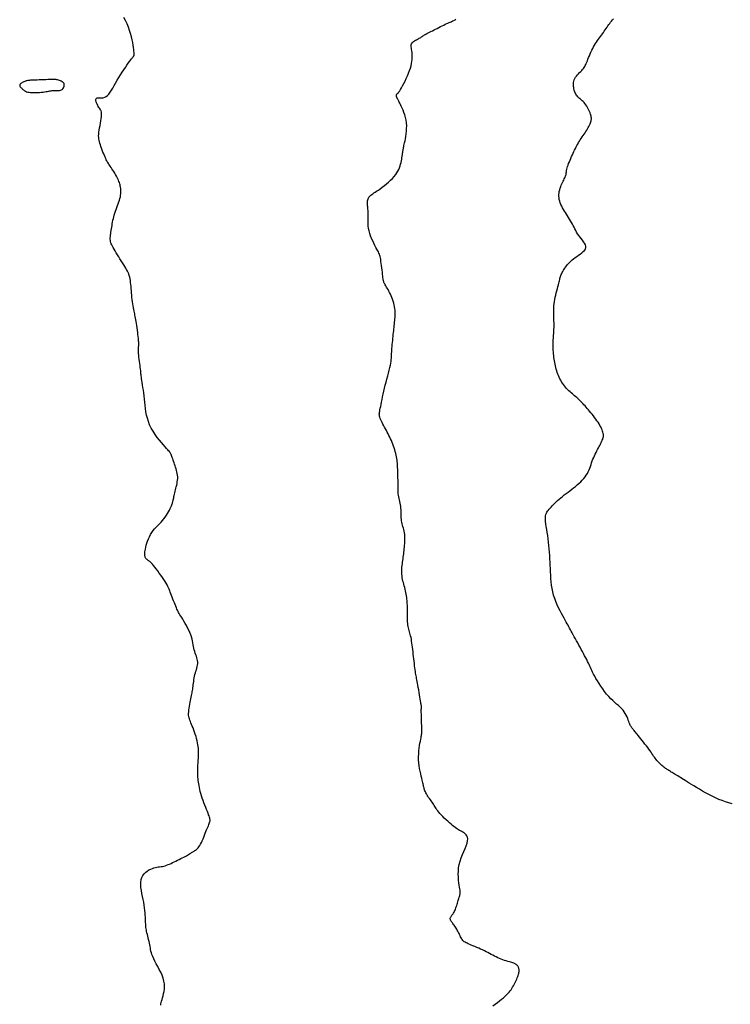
# Model space of a CAD drawing. Header units: millimetres. Extents: x 32690613 to 32693367, y 5343692 to 5344708.
# Tile 37 of 256: x 32692338 to 32692365, y 5343731 to 5343768. Entities that reach past the tile are written whole.
import ezdxf

# ---------------------------------------------------------------- set-up
doc = ezdxf.new("R2010")
doc.units = ezdxf.units.MM
doc.header["$LTSCALE"] = 20
for name, color, linetype in [('02-DGM_HL_494.00', 122, 'Continuous'), ('02-DGM_HL_494.50', 132, 'Continuous'), ('02-DGM_HL_495.00', 142, 'Continuous')]:
    doc.layers.add(name, color=color, linetype=linetype)

msp = doc.modelspace()

# ---------------------------------------------------------------- linework, layer by layer
at = {"layer": '02-DGM_HL_494.00', "elevation": 494, "flags": 128}
msp.add_lwpolyline([(32692364.738, 5343738.273), (32692364.618, 5343738.307), (32692364.494, 5343738.346), (32692364.368, 5343738.39), (32692364.242, 5343738.439), (32692364.114, 5343738.494), (32692363.988, 5343738.555), (32692363.864, 5343738.619), (32692363.742, 5343738.685), (32692363.624, 5343738.753), (32692363.511, 5343738.819), (32692363.404, 5343738.884), (32692363.304, 5343738.945), (32692363.212, 5343739.001), (32692363.127, 5343739.053), (32692363.049, 5343739.101), (32692362.978, 5343739.144), (32692362.911, 5343739.185), (32692362.85, 5343739.222), (32692362.794, 5343739.257), (32692362.741, 5343739.289), (32692362.691, 5343739.32), (32692362.644, 5343739.348), (32692362.6, 5343739.375), (32692362.559, 5343739.401), (32692362.52, 5343739.424), (32692362.483, 5343739.447), (32692362.449, 5343739.468), (32692362.416, 5343739.488), (32692362.385, 5343739.507), (32692362.354, 5343739.526), (32692362.325, 5343739.545), (32692362.295, 5343739.564), (32692362.266, 5343739.584), (32692362.235, 5343739.606), (32692362.204, 5343739.63), (32692362.17, 5343739.656), (32692362.135, 5343739.686), (32692362.098, 5343739.718), (32692362.06, 5343739.752), (32692362.021, 5343739.788), (32692361.983, 5343739.826), (32692361.946, 5343739.865), (32692361.909, 5343739.905), (32692361.875, 5343739.945), (32692361.844, 5343739.986), (32692361.814, 5343740.027), (32692361.784, 5343740.07), (32692361.754, 5343740.114), (32692361.723, 5343740.161), (32692361.689, 5343740.211), (32692361.652, 5343740.265), (32692361.61, 5343740.324), (32692361.564, 5343740.387), (32692361.513, 5343740.454), (32692361.46, 5343740.522), (32692361.406, 5343740.591), (32692361.352, 5343740.659), (32692361.299, 5343740.724), (32692361.25, 5343740.785), (32692361.205, 5343740.84), (32692361.166, 5343740.889), (32692361.131, 5343740.931), (32692361.102, 5343740.967), (32692361.076, 5343740.999), (32692361.053, 5343741.027), (32692361.033, 5343741.051), (32692361.015, 5343741.074), (32692360.999, 5343741.094), (32692360.982, 5343741.114), (32692360.967, 5343741.135), (32692360.951, 5343741.156), (32692360.935, 5343741.18), (32692360.92, 5343741.207), (32692360.904, 5343741.238), (32692360.887, 5343741.274), (32692360.87, 5343741.316), (32692360.851, 5343741.365), (32692360.831, 5343741.42), (32692360.808, 5343741.48), (32692360.783, 5343741.542), (32692360.753, 5343741.607), (32692360.718, 5343741.672), (32692360.679, 5343741.736), (32692360.633, 5343741.798), (32692360.58, 5343741.857), (32692360.521, 5343741.915), (32692360.458, 5343741.972), (32692360.39, 5343742.03), (32692360.318, 5343742.092), (32692360.244, 5343742.158), (32692360.168, 5343742.23), (32692360.092, 5343742.311), (32692360.016, 5343742.399), (32692359.94, 5343742.495), (32692359.867, 5343742.596), (32692359.797, 5343742.698), (32692359.73, 5343742.8), (32692359.669, 5343742.899), (32692359.613, 5343742.993), (32692359.565, 5343743.079), (32692359.524, 5343743.156), (32692359.489, 5343743.225), (32692359.459, 5343743.287), (32692359.432, 5343743.345), (32692359.408, 5343743.401), (32692359.384, 5343743.456), (32692359.359, 5343743.512), (32692359.331, 5343743.571), (32692359.3, 5343743.635), (32692359.266, 5343743.703), (32692359.228, 5343743.775), (32692359.188, 5343743.85), (32692359.146, 5343743.928), (32692359.103, 5343744.007), (32692359.059, 5343744.088), (32692359.014, 5343744.17), (32692358.969, 5343744.251), (32692358.925, 5343744.332), (32692358.881, 5343744.412), (32692358.838, 5343744.49), (32692358.797, 5343744.565), (32692358.757, 5343744.637), (32692358.72, 5343744.705), (32692358.685, 5343744.769), (32692358.652, 5343744.828), (32692358.622, 5343744.883), (32692358.592, 5343744.938), (32692358.561, 5343744.993), (32692358.529, 5343745.051), (32692358.495, 5343745.113), (32692358.458, 5343745.182), (32692358.415, 5343745.258), (32692358.368, 5343745.345), (32692358.317, 5343745.441), (32692358.263, 5343745.544), (32692358.209, 5343745.653), (32692358.156, 5343745.768), (32692358.105, 5343745.887), (32692358.06, 5343746.009), (32692358.02, 5343746.133), (32692357.987, 5343746.256), (32692357.962, 5343746.381), (32692357.942, 5343746.505), (32692357.927, 5343746.629), (32692357.917, 5343746.754), (32692357.909, 5343746.879), (32692357.903, 5343747.004), (32692357.897, 5343747.129), (32692357.893, 5343747.253), (32692357.887, 5343747.378), (32692357.881, 5343747.503), (32692357.874, 5343747.628), (32692357.866, 5343747.753), (32692357.856, 5343747.878), (32692357.845, 5343748.002), (32692357.831, 5343748.127), (32692357.814, 5343748.251), (32692357.796, 5343748.373), (32692357.778, 5343748.493), (32692357.76, 5343748.608), (32692357.743, 5343748.716), (32692357.729, 5343748.817), (32692357.719, 5343748.909), (32692357.714, 5343748.989), (32692357.713, 5343749.059), (32692357.719, 5343749.117), (32692357.729, 5343749.168), (32692357.745, 5343749.212), (32692357.764, 5343749.251), (32692357.789, 5343749.288), (32692357.817, 5343749.324), (32692357.849, 5343749.362), (32692357.885, 5343749.402), (32692357.924, 5343749.445), (32692357.967, 5343749.491), (32692358.012, 5343749.539), (32692358.062, 5343749.589), (32692358.114, 5343749.639), (32692358.17, 5343749.691), (32692358.229, 5343749.744), (32692358.291, 5343749.796), (32692358.356, 5343749.849), (32692358.422, 5343749.902), (32692358.491, 5343749.955), (32692358.561, 5343750.008), (32692358.631, 5343750.063), (32692358.702, 5343750.117), (32692358.772, 5343750.172), (32692358.842, 5343750.228), (32692358.91, 5343750.285), (32692358.976, 5343750.343), (32692359.039, 5343750.401), (32692359.099, 5343750.461), (32692359.155, 5343750.522), (32692359.205, 5343750.584), (32692359.251, 5343750.647), (32692359.29, 5343750.712), (32692359.324, 5343750.778), (32692359.354, 5343750.845), (32692359.38, 5343750.913), (32692359.405, 5343750.981), (32692359.428, 5343751.049), (32692359.451, 5343751.117), (32692359.476, 5343751.184), (32692359.502, 5343751.251), (32692359.53, 5343751.316), (32692359.558, 5343751.38), (32692359.588, 5343751.443), (32692359.618, 5343751.504), (32692359.647, 5343751.562), (32692359.676, 5343751.619), (32692359.704, 5343751.672), (32692359.731, 5343751.723), (32692359.755, 5343751.771), (32692359.779, 5343751.816), (32692359.8, 5343751.859), (32692359.82, 5343751.899), (32692359.837, 5343751.937), (32692359.853, 5343751.972), (32692359.867, 5343752.005), (32692359.878, 5343752.035), (32692359.888, 5343752.065), (32692359.894, 5343752.094), (32692359.898, 5343752.123), (32692359.898, 5343752.154), (32692359.895, 5343752.187), (32692359.888, 5343752.223), (32692359.877, 5343752.263), (32692359.862, 5343752.307), (32692359.843, 5343752.356), (32692359.819, 5343752.408), (32692359.793, 5343752.463), (32692359.762, 5343752.521), (32692359.728, 5343752.58), (32692359.692, 5343752.64), (32692359.652, 5343752.701), (32692359.609, 5343752.762), (32692359.564, 5343752.823), (32692359.518, 5343752.882), (32692359.471, 5343752.941), (32692359.423, 5343752.998), (32692359.376, 5343753.054), (32692359.33, 5343753.108), (32692359.285, 5343753.16), (32692359.243, 5343753.209), (32692359.202, 5343753.256), (32692359.162, 5343753.3), (32692359.124, 5343753.343), (32692359.086, 5343753.384), (32692359.048, 5343753.423), (32692359.01, 5343753.461), (32692358.972, 5343753.498), (32692358.932, 5343753.533), (32692358.892, 5343753.568), (32692358.851, 5343753.603), (32692358.809, 5343753.637), (32692358.767, 5343753.672), (32692358.724, 5343753.708), (32692358.681, 5343753.746), (32692358.638, 5343753.785), (32692358.595, 5343753.826), (32692358.552, 5343753.869), (32692358.51, 5343753.914), (32692358.468, 5343753.961), (32692358.428, 5343754.01), (32692358.389, 5343754.06), (32692358.352, 5343754.113), (32692358.317, 5343754.167), (32692358.285, 5343754.223), (32692358.256, 5343754.28), (32692358.228, 5343754.339), (32692358.203, 5343754.398), (32692358.179, 5343754.459), (32692358.158, 5343754.52), (32692358.138, 5343754.581), (32692358.12, 5343754.643), (32692358.104, 5343754.705), (32692358.088, 5343754.767), (32692358.075, 5343754.829), (32692358.062, 5343754.892), (32692358.051, 5343754.956), (32692358.041, 5343755.02), (32692358.032, 5343755.085), (32692358.025, 5343755.152), (32692358.018, 5343755.219), (32692358.013, 5343755.287), (32692358.008, 5343755.355), (32692358.005, 5343755.423), (32692358.003, 5343755.491), (32692358.002, 5343755.558), (32692358.002, 5343755.623), (32692358.004, 5343755.687), (32692358.006, 5343755.748), (32692358.01, 5343755.808), (32692358.014, 5343755.867), (32692358.018, 5343755.924), (32692358.023, 5343755.981), (32692358.027, 5343756.038), (32692358.031, 5343756.095), (32692358.033, 5343756.153), (32692358.035, 5343756.211), (32692358.036, 5343756.271), (32692358.035, 5343756.331), (32692358.034, 5343756.392), (32692358.033, 5343756.454), (32692358.031, 5343756.516), (32692358.029, 5343756.578), (32692358.026, 5343756.641), (32692358.024, 5343756.703), (32692358.022, 5343756.766), (32692358.021, 5343756.83), (32692358.021, 5343756.896), (32692358.024, 5343756.964), (32692358.028, 5343757.034), (32692358.036, 5343757.107), (32692358.047, 5343757.184), (32692358.061, 5343757.264), (32692358.078, 5343757.347), (32692358.098, 5343757.431), (32692358.118, 5343757.515), (32692358.139, 5343757.597), (32692358.16, 5343757.675), (32692358.18, 5343757.748), (32692358.197, 5343757.815), (32692358.212, 5343757.875), (32692358.225, 5343757.927), (32692358.236, 5343757.974), (32692358.247, 5343758.017), (32692358.257, 5343758.056), (32692358.267, 5343758.093), (32692358.279, 5343758.13), (32692358.292, 5343758.166), (32692358.307, 5343758.204), (32692358.325, 5343758.243), (32692358.345, 5343758.283), (32692358.367, 5343758.324), (32692358.391, 5343758.365), (32692358.417, 5343758.408), (32692358.446, 5343758.45), (32692358.476, 5343758.493), (32692358.509, 5343758.536), (32692358.545, 5343758.579), (32692358.583, 5343758.622), (32692358.624, 5343758.666), (32692358.669, 5343758.709), (32692358.718, 5343758.753), (32692358.772, 5343758.797), (32692358.83, 5343758.841), (32692358.893, 5343758.885), (32692358.958, 5343758.929), (32692359.022, 5343758.975), (32692359.083, 5343759.021), (32692359.138, 5343759.068), (32692359.183, 5343759.116), (32692359.215, 5343759.166), (32692359.232, 5343759.218), (32692359.232, 5343759.271), (32692359.216, 5343759.326), (32692359.188, 5343759.383), (32692359.15, 5343759.44), (32692359.106, 5343759.499), (32692359.058, 5343759.559), (32692359.01, 5343759.619), (32692358.964, 5343759.68), (32692358.922, 5343759.741), (32692358.885, 5343759.802), (32692358.851, 5343759.863), (32692358.819, 5343759.924), (32692358.788, 5343759.986), (32692358.758, 5343760.047), (32692358.727, 5343760.108), (32692358.695, 5343760.17), (32692358.66, 5343760.231), (32692358.623, 5343760.292), (32692358.584, 5343760.353), (32692358.545, 5343760.414), (32692358.506, 5343760.475), (32692358.467, 5343760.536), (32692358.429, 5343760.597), (32692358.392, 5343760.658), (32692358.357, 5343760.719), (32692358.325, 5343760.781), (32692358.296, 5343760.842), (32692358.271, 5343760.904), (32692358.25, 5343760.965), (32692358.234, 5343761.027), (32692358.222, 5343761.089), (32692358.217, 5343761.152), (32692358.217, 5343761.214), (32692358.223, 5343761.277), (32692358.234, 5343761.338), (32692358.249, 5343761.399), (32692358.267, 5343761.458), (32692358.287, 5343761.516), (32692358.309, 5343761.571), (32692358.332, 5343761.623), (32692358.355, 5343761.673), (32692358.378, 5343761.719), (32692358.399, 5343761.763), (32692358.42, 5343761.804), (32692358.439, 5343761.843), (32692358.456, 5343761.879), (32692358.47, 5343761.913), (32692358.481, 5343761.946), (32692358.488, 5343761.977), (32692358.493, 5343762.007), (32692358.497, 5343762.037), (32692358.5, 5343762.069), (32692358.503, 5343762.102), (32692358.508, 5343762.139), (32692358.516, 5343762.179), (32692358.527, 5343762.224), (32692358.543, 5343762.274), (32692358.562, 5343762.33), (32692358.585, 5343762.389), (32692358.611, 5343762.451), (32692358.638, 5343762.515), (32692358.667, 5343762.58), (32692358.696, 5343762.645), (32692358.725, 5343762.71), (32692358.753, 5343762.773), (32692358.781, 5343762.834), (32692358.809, 5343762.894), (32692358.837, 5343762.952), (32692358.866, 5343763.009), (32692358.895, 5343763.065), (32692358.925, 5343763.12), (32692358.957, 5343763.175), (32692358.99, 5343763.229), (32692359.025, 5343763.282), (32692359.061, 5343763.334), (32692359.097, 5343763.387), (32692359.133, 5343763.438), (32692359.168, 5343763.49), (32692359.203, 5343763.54), (32692359.236, 5343763.591), (32692359.267, 5343763.641), (32692359.297, 5343763.691), (32692359.324, 5343763.739), (32692359.348, 5343763.787), (32692359.371, 5343763.833), (32692359.39, 5343763.877), (32692359.407, 5343763.919), (32692359.42, 5343763.958), (32692359.43, 5343763.995), (32692359.437, 5343764.03), (32692359.441, 5343764.063), (32692359.442, 5343764.097), (32692359.439, 5343764.131), (32692359.432, 5343764.168), (32692359.422, 5343764.206), (32692359.409, 5343764.248), (32692359.392, 5343764.294), (32692359.372, 5343764.344), (32692359.349, 5343764.395), (32692359.323, 5343764.447), (32692359.295, 5343764.499), (32692359.265, 5343764.55), (32692359.234, 5343764.598), (32692359.2, 5343764.643), (32692359.166, 5343764.683), (32692359.131, 5343764.719), (32692359.096, 5343764.752), (32692359.061, 5343764.783), (32692359.027, 5343764.813), (32692358.994, 5343764.841), (32692358.962, 5343764.87), (32692358.933, 5343764.899), (32692358.906, 5343764.93), (32692358.882, 5343764.963), (32692358.86, 5343764.997), (32692358.841, 5343765.034), (32692358.824, 5343765.072), (32692358.809, 5343765.112), (32692358.796, 5343765.154), (32692358.786, 5343765.198), (32692358.777, 5343765.245), (32692358.771, 5343765.292), (32692358.768, 5343765.341), (32692358.768, 5343765.391), (32692358.773, 5343765.441), (32692358.783, 5343765.491), (32692358.799, 5343765.541), (32692358.82, 5343765.589), (32692358.848, 5343765.637), (32692358.882, 5343765.682), (32692358.919, 5343765.727), (32692358.959, 5343765.77), (32692358.999, 5343765.811), (32692359.039, 5343765.852), (32692359.077, 5343765.891), (32692359.112, 5343765.928), (32692359.142, 5343765.965), (32692359.168, 5343766.001), (32692359.19, 5343766.038), (32692359.211, 5343766.075), (32692359.23, 5343766.116), (32692359.249, 5343766.159), (32692359.269, 5343766.206), (32692359.29, 5343766.258), (32692359.313, 5343766.316), (32692359.338, 5343766.378), (32692359.365, 5343766.444), (32692359.394, 5343766.512), (32692359.425, 5343766.581), (32692359.457, 5343766.651), (32692359.491, 5343766.719), (32692359.525, 5343766.784), (32692359.561, 5343766.846), (32692359.598, 5343766.905), (32692359.635, 5343766.962), (32692359.672, 5343767.016), (32692359.71, 5343767.069), (32692359.747, 5343767.12), (32692359.785, 5343767.171), (32692359.821, 5343767.222), (32692359.858, 5343767.272), (32692359.893, 5343767.323), (32692359.928, 5343767.373), (32692359.963, 5343767.423), (32692359.997, 5343767.473), (32692360.03, 5343767.522), (32692360.064, 5343767.571), (32692360.097, 5343767.618), (32692360.13, 5343767.664), (32692360.164, 5343767.709), (32692360.2, 5343767.753), (32692360.238, 5343767.797), (32692360.28, 5343767.839)], dxfattribs=at)
at = {"layer": '02-DGM_HL_494.50', "elevation": 494.5, "flags": 128}
msp.add_lwpolyline([(32692355.736, 5343730.656), (32692355.819, 5343730.721), (32692355.902, 5343730.785), (32692355.981, 5343730.847), (32692356.057, 5343730.908), (32692356.128, 5343730.966), (32692356.192, 5343731.022), (32692356.248, 5343731.075), (32692356.298, 5343731.126), (32692356.342, 5343731.175), (32692356.381, 5343731.223), (32692356.416, 5343731.27), (32692356.448, 5343731.317), (32692356.477, 5343731.365), (32692356.505, 5343731.414), (32692356.533, 5343731.465), (32692356.559, 5343731.516), (32692356.584, 5343731.568), (32692356.608, 5343731.62), (32692356.631, 5343731.67), (32692356.651, 5343731.719), (32692356.669, 5343731.766), (32692356.684, 5343731.81), (32692356.697, 5343731.851), (32692356.707, 5343731.888), (32692356.714, 5343731.922), (32692356.719, 5343731.954), (32692356.721, 5343731.983), (32692356.721, 5343732.01), (32692356.718, 5343732.036), (32692356.714, 5343732.059), (32692356.708, 5343732.082), (32692356.7, 5343732.104), (32692356.691, 5343732.124), (32692356.68, 5343732.143), (32692356.667, 5343732.161), (32692356.654, 5343732.178), (32692356.639, 5343732.193), (32692356.623, 5343732.207), (32692356.607, 5343732.22), (32692356.588, 5343732.231), (32692356.568, 5343732.242), (32692356.544, 5343732.253), (32692356.516, 5343732.264), (32692356.484, 5343732.276), (32692356.447, 5343732.288), (32692356.404, 5343732.302), (32692356.354, 5343732.318), (32692356.298, 5343732.335), (32692356.238, 5343732.354), (32692356.175, 5343732.374), (32692356.11, 5343732.397), (32692356.043, 5343732.421), (32692355.977, 5343732.446), (32692355.913, 5343732.474), (32692355.85, 5343732.503), (32692355.789, 5343732.533), (32692355.729, 5343732.565), (32692355.67, 5343732.598), (32692355.609, 5343732.631), (32692355.547, 5343732.665), (32692355.483, 5343732.699), (32692355.416, 5343732.733), (32692355.345, 5343732.767), (32692355.272, 5343732.8), (32692355.197, 5343732.832), (32692355.123, 5343732.863), (32692355.051, 5343732.893), (32692354.982, 5343732.921), (32692354.917, 5343732.948), (32692354.858, 5343732.972), (32692354.805, 5343732.995), (32692354.76, 5343733.016), (32692354.72, 5343733.036), (32692354.685, 5343733.057), (32692354.654, 5343733.078), (32692354.627, 5343733.101), (32692354.602, 5343733.126), (32692354.579, 5343733.155), (32692354.558, 5343733.187), (32692354.537, 5343733.223), (32692354.517, 5343733.261), (32692354.497, 5343733.301), (32692354.478, 5343733.343), (32692354.458, 5343733.385), (32692354.437, 5343733.428), (32692354.416, 5343733.47), (32692354.393, 5343733.51), (32692354.37, 5343733.55), (32692354.346, 5343733.588), (32692354.322, 5343733.625), (32692354.298, 5343733.661), (32692354.274, 5343733.695), (32692354.25, 5343733.727), (32692354.228, 5343733.758), (32692354.206, 5343733.788), (32692354.187, 5343733.816), (32692354.169, 5343733.843), (32692354.154, 5343733.869), (32692354.142, 5343733.894), (32692354.133, 5343733.917), (32692354.129, 5343733.94), (32692354.129, 5343733.962), (32692354.134, 5343733.983), (32692354.144, 5343734.004), (32692354.157, 5343734.026), (32692354.173, 5343734.048), (32692354.191, 5343734.071), (32692354.21, 5343734.097), (32692354.231, 5343734.124), (32692354.25, 5343734.155), (32692354.27, 5343734.189), (32692354.288, 5343734.225), (32692354.306, 5343734.264), (32692354.323, 5343734.305), (32692354.339, 5343734.349), (32692354.355, 5343734.393), (32692354.37, 5343734.439), (32692354.385, 5343734.485), (32692354.4, 5343734.531), (32692354.415, 5343734.577), (32692354.428, 5343734.623), (32692354.441, 5343734.667), (32692354.453, 5343734.709), (32692354.464, 5343734.749), (32692354.474, 5343734.786), (32692354.483, 5343734.819), (32692354.49, 5343734.849), (32692354.495, 5343734.877), (32692354.498, 5343734.906), (32692354.499, 5343734.937), (32692354.498, 5343734.973), (32692354.495, 5343735.016), (32692354.488, 5343735.068), (32692354.479, 5343735.132), (32692354.468, 5343735.208), (32692354.455, 5343735.297), (32692354.443, 5343735.395), (32692354.434, 5343735.503), (32692354.429, 5343735.617), (32692354.432, 5343735.737), (32692354.443, 5343735.86), (32692354.465, 5343735.986), (32692354.498, 5343736.112), (32692354.541, 5343736.237), (32692354.589, 5343736.36), (32692354.638, 5343736.478), (32692354.686, 5343736.59), (32692354.728, 5343736.694), (32692354.761, 5343736.79), (32692354.782, 5343736.874), (32692354.786, 5343736.947), (32692354.777, 5343737.009), (32692354.756, 5343737.061), (32692354.726, 5343737.104), (32692354.688, 5343737.141), (32692354.647, 5343737.173), (32692354.603, 5343737.2), (32692354.559, 5343737.224), (32692354.518, 5343737.247), (32692354.478, 5343737.269), (32692354.439, 5343737.292), (32692354.399, 5343737.317), (32692354.358, 5343737.344), (32692354.314, 5343737.375), (32692354.266, 5343737.411), (32692354.214, 5343737.452), (32692354.157, 5343737.5), (32692354.095, 5343737.554), (32692354.031, 5343737.611), (32692353.967, 5343737.671), (32692353.903, 5343737.732), (32692353.842, 5343737.792), (32692353.786, 5343737.851), (32692353.735, 5343737.907), (32692353.692, 5343737.958), (32692353.656, 5343738.006), (32692353.624, 5343738.05), (32692353.596, 5343738.092), (32692353.571, 5343738.133), (32692353.547, 5343738.172), (32692353.523, 5343738.212), (32692353.498, 5343738.252), (32692353.47, 5343738.293), (32692353.44, 5343738.335), (32692353.409, 5343738.379), (32692353.377, 5343738.423), (32692353.345, 5343738.467), (32692353.314, 5343738.511), (32692353.285, 5343738.556), (32692353.258, 5343738.6), (32692353.233, 5343738.643), (32692353.212, 5343738.685), (32692353.193, 5343738.726), (32692353.176, 5343738.765), (32692353.162, 5343738.802), (32692353.15, 5343738.837), (32692353.14, 5343738.869), (32692353.132, 5343738.897), (32692353.125, 5343738.923), (32692353.12, 5343738.946), (32692353.115, 5343738.971), (32692353.109, 5343738.997), (32692353.103, 5343739.028), (32692353.094, 5343739.066), (32692353.084, 5343739.111), (32692353.07, 5343739.167), (32692353.053, 5343739.235), (32692353.033, 5343739.314), (32692353.013, 5343739.402), (32692352.992, 5343739.498), (32692352.973, 5343739.6), (32692352.956, 5343739.707), (32692352.944, 5343739.817), (32692352.936, 5343739.929), (32692352.935, 5343740.042), (32692352.939, 5343740.153), (32692352.947, 5343740.261), (32692352.959, 5343740.364), (32692352.973, 5343740.461), (32692352.987, 5343740.551), (32692353.002, 5343740.631), (32692353.015, 5343740.7), (32692353.026, 5343740.757), (32692353.035, 5343740.805), (32692353.042, 5343740.846), (32692353.048, 5343740.885), (32692353.051, 5343740.924), (32692353.053, 5343740.966), (32692353.054, 5343741.015), (32692353.054, 5343741.073), (32692353.053, 5343741.143), (32692353.051, 5343741.223), (32692353.049, 5343741.309), (32692353.046, 5343741.398), (32692353.043, 5343741.488), (32692353.041, 5343741.573), (32692353.039, 5343741.652), (32692353.038, 5343741.72), (32692353.038, 5343741.777), (32692353.038, 5343741.821), (32692353.039, 5343741.855), (32692353.041, 5343741.881), (32692353.042, 5343741.901), (32692353.043, 5343741.915), (32692353.044, 5343741.925), (32692353.045, 5343741.934), (32692353.044, 5343741.943), (32692353.043, 5343741.954), (32692353.04, 5343741.967), (32692353.037, 5343741.986), (32692353.032, 5343742.012), (32692353.025, 5343742.045), (32692353.017, 5343742.089), (32692353.007, 5343742.145), (32692352.996, 5343742.213), (32692352.982, 5343742.292), (32692352.968, 5343742.378), (32692352.953, 5343742.469), (32692352.938, 5343742.561), (32692352.923, 5343742.65), (32692352.909, 5343742.736), (32692352.895, 5343742.813), (32692352.882, 5343742.88), (32692352.871, 5343742.939), (32692352.861, 5343742.991), (32692352.851, 5343743.04), (32692352.841, 5343743.088), (32692352.832, 5343743.137), (32692352.823, 5343743.189), (32692352.814, 5343743.248), (32692352.805, 5343743.314), (32692352.795, 5343743.387), (32692352.785, 5343743.466), (32692352.775, 5343743.55), (32692352.765, 5343743.638), (32692352.755, 5343743.727), (32692352.745, 5343743.817), (32692352.735, 5343743.907), (32692352.725, 5343743.996), (32692352.715, 5343744.083), (32692352.705, 5343744.167), (32692352.695, 5343744.248), (32692352.685, 5343744.325), (32692352.673, 5343744.399), (32692352.662, 5343744.468), (32692352.649, 5343744.533), (32692352.636, 5343744.592), (32692352.622, 5343744.648), (32692352.608, 5343744.7), (32692352.593, 5343744.75), (32692352.58, 5343744.8), (32692352.566, 5343744.849), (32692352.555, 5343744.9), (32692352.544, 5343744.953), (32692352.535, 5343745.009), (32692352.528, 5343745.068), (32692352.522, 5343745.13), (32692352.518, 5343745.192), (32692352.515, 5343745.256), (32692352.512, 5343745.32), (32692352.511, 5343745.384), (32692352.511, 5343745.447), (32692352.511, 5343745.509), (32692352.512, 5343745.57), (32692352.512, 5343745.63), (32692352.512, 5343745.689), (32692352.512, 5343745.748), (32692352.51, 5343745.807), (32692352.508, 5343745.865), (32692352.504, 5343745.925), (32692352.497, 5343745.984), (32692352.49, 5343746.045), (32692352.48, 5343746.106), (32692352.469, 5343746.167), (32692352.457, 5343746.228), (32692352.443, 5343746.29), (32692352.428, 5343746.352), (32692352.412, 5343746.414), (32692352.396, 5343746.476), (32692352.379, 5343746.538), (32692352.363, 5343746.6), (32692352.347, 5343746.662), (32692352.333, 5343746.725), (32692352.321, 5343746.788), (32692352.311, 5343746.852), (32692352.304, 5343746.916), (32692352.301, 5343746.982), (32692352.301, 5343747.047), (32692352.304, 5343747.113), (32692352.308, 5343747.179), (32692352.315, 5343747.244), (32692352.323, 5343747.31), (32692352.331, 5343747.374), (32692352.34, 5343747.437), (32692352.349, 5343747.5), (32692352.358, 5343747.561), (32692352.366, 5343747.623), (32692352.374, 5343747.684), (32692352.382, 5343747.746), (32692352.389, 5343747.808), (32692352.396, 5343747.872), (32692352.402, 5343747.938), (32692352.408, 5343748.005), (32692352.413, 5343748.074), (32692352.416, 5343748.144), (32692352.418, 5343748.214), (32692352.418, 5343748.284), (32692352.416, 5343748.352), (32692352.411, 5343748.418), (32692352.403, 5343748.482), (32692352.392, 5343748.542), (32692352.378, 5343748.6), (32692352.362, 5343748.656), (32692352.346, 5343748.711), (32692352.33, 5343748.765), (32692352.315, 5343748.818), (32692352.302, 5343748.873), (32692352.292, 5343748.928), (32692352.285, 5343748.985), (32692352.281, 5343749.043), (32692352.28, 5343749.102), (32692352.279, 5343749.163), (32692352.278, 5343749.224), (32692352.277, 5343749.286), (32692352.274, 5343749.348), (32692352.269, 5343749.411), (32692352.261, 5343749.473), (32692352.251, 5343749.535), (32692352.239, 5343749.596), (32692352.226, 5343749.657), (32692352.212, 5343749.717), (32692352.199, 5343749.776), (32692352.187, 5343749.834), (32692352.178, 5343749.891), (32692352.171, 5343749.946), (32692352.166, 5343750), (32692352.163, 5343750.055), (32692352.161, 5343750.109), (32692352.161, 5343750.164), (32692352.161, 5343750.221), (32692352.162, 5343750.279), (32692352.162, 5343750.34), (32692352.161, 5343750.404), (32692352.16, 5343750.471), (32692352.159, 5343750.538), (32692352.157, 5343750.607), (32692352.154, 5343750.676), (32692352.152, 5343750.743), (32692352.149, 5343750.81), (32692352.147, 5343750.874), (32692352.144, 5343750.935), (32692352.142, 5343750.993), (32692352.139, 5343751.05), (32692352.135, 5343751.107), (32692352.129, 5343751.163), (32692352.123, 5343751.22), (32692352.114, 5343751.278), (32692352.104, 5343751.339), (32692352.091, 5343751.402), (32692352.075, 5343751.468), (32692352.058, 5343751.536), (32692352.038, 5343751.605), (32692352.016, 5343751.675), (32692351.993, 5343751.745), (32692351.968, 5343751.815), (32692351.941, 5343751.883), (32692351.912, 5343751.95), (32692351.883, 5343752.015), (32692351.852, 5343752.08), (32692351.82, 5343752.143), (32692351.787, 5343752.206), (32692351.754, 5343752.267), (32692351.721, 5343752.329), (32692351.687, 5343752.39), (32692351.654, 5343752.451), (32692351.621, 5343752.512), (32692351.589, 5343752.571), (32692351.56, 5343752.629), (32692351.532, 5343752.684), (32692351.509, 5343752.736), (32692351.489, 5343752.785), (32692351.473, 5343752.829), (32692351.463, 5343752.869), (32692351.457, 5343752.906), (32692351.455, 5343752.942), (32692351.457, 5343752.979), (32692351.463, 5343753.019), (32692351.471, 5343753.062), (32692351.481, 5343753.113), (32692351.494, 5343753.171), (32692351.508, 5343753.239), (32692351.523, 5343753.316), (32692351.54, 5343753.401), (32692351.559, 5343753.494), (32692351.579, 5343753.593), (32692351.602, 5343753.698), (32692351.626, 5343753.807), (32692351.653, 5343753.92), (32692351.682, 5343754.036), (32692351.712, 5343754.153), (32692351.742, 5343754.27), (32692351.772, 5343754.385), (32692351.801, 5343754.496), (32692351.828, 5343754.601), (32692351.852, 5343754.699), (32692351.872, 5343754.788), (32692351.887, 5343754.867), (32692351.898, 5343754.938), (32692351.906, 5343755.001), (32692351.912, 5343755.061), (32692351.915, 5343755.117), (32692351.918, 5343755.173), (32692351.92, 5343755.23), (32692351.923, 5343755.29), (32692351.928, 5343755.356), (32692351.933, 5343755.425), (32692351.939, 5343755.498), (32692351.946, 5343755.573), (32692351.953, 5343755.649), (32692351.961, 5343755.726), (32692351.968, 5343755.802), (32692351.976, 5343755.876), (32692351.983, 5343755.948), (32692351.991, 5343756.018), (32692351.998, 5343756.086), (32692352.004, 5343756.152), (32692352.011, 5343756.217), (32692352.018, 5343756.281), (32692352.024, 5343756.344), (32692352.031, 5343756.407), (32692352.037, 5343756.469), (32692352.043, 5343756.532), (32692352.048, 5343756.596), (32692352.052, 5343756.66), (32692352.053, 5343756.724), (32692352.052, 5343756.79), (32692352.049, 5343756.856), (32692352.042, 5343756.924), (32692352.031, 5343756.993), (32692352.016, 5343757.063), (32692351.999, 5343757.133), (32692351.979, 5343757.203), (32692351.956, 5343757.272), (32692351.93, 5343757.34), (32692351.903, 5343757.405), (32692351.875, 5343757.468), (32692351.845, 5343757.528), (32692351.815, 5343757.584), (32692351.785, 5343757.637), (32692351.755, 5343757.687), (32692351.727, 5343757.733), (32692351.701, 5343757.776), (32692351.678, 5343757.814), (32692351.658, 5343757.849), (32692351.642, 5343757.88), (32692351.63, 5343757.909), (32692351.62, 5343757.937), (32692351.612, 5343757.968), (32692351.605, 5343758.002), (32692351.599, 5343758.042), (32692351.594, 5343758.089), (32692351.587, 5343758.146), (32692351.58, 5343758.214), (32692351.571, 5343758.29), (32692351.562, 5343758.372), (32692351.551, 5343758.457), (32692351.541, 5343758.542), (32692351.53, 5343758.625), (32692351.519, 5343758.702), (32692351.508, 5343758.771), (32692351.497, 5343758.831), (32692351.486, 5343758.881), (32692351.473, 5343758.927), (32692351.459, 5343758.969), (32692351.441, 5343759.011), (32692351.42, 5343759.055), (32692351.395, 5343759.104), (32692351.365, 5343759.161), (32692351.33, 5343759.227), (32692351.29, 5343759.301), (32692351.248, 5343759.383), (32692351.206, 5343759.471), (32692351.165, 5343759.563), (32692351.127, 5343759.658), (32692351.094, 5343759.754), (32692351.068, 5343759.849), (32692351.049, 5343759.943), (32692351.038, 5343760.035), (32692351.032, 5343760.124), (32692351.03, 5343760.209), (32692351.032, 5343760.291), (32692351.034, 5343760.367), (32692351.037, 5343760.439), (32692351.038, 5343760.504), (32692351.037, 5343760.564), (32692351.034, 5343760.618), (32692351.029, 5343760.667), (32692351.024, 5343760.712), (32692351.018, 5343760.754), (32692351.013, 5343760.794), (32692351.008, 5343760.832), (32692351.006, 5343760.87), (32692351.005, 5343760.907), (32692351.008, 5343760.945), (32692351.013, 5343760.981), (32692351.02, 5343761.017), (32692351.031, 5343761.052), (32692351.045, 5343761.085), (32692351.062, 5343761.116), (32692351.083, 5343761.145), (32692351.107, 5343761.171), (32692351.135, 5343761.197), (32692351.168, 5343761.222), (32692351.206, 5343761.248), (32692351.25, 5343761.277), (32692351.3, 5343761.309), (32692351.356, 5343761.346), (32692351.419, 5343761.389), (32692351.49, 5343761.439), (32692351.565, 5343761.495), (32692351.645, 5343761.556), (32692351.725, 5343761.621), (32692351.804, 5343761.688), (32692351.881, 5343761.758), (32692351.952, 5343761.828), (32692352.016, 5343761.898), (32692352.072, 5343761.967), (32692352.119, 5343762.034), (32692352.158, 5343762.101), (32692352.191, 5343762.166), (32692352.218, 5343762.23), (32692352.24, 5343762.294), (32692352.259, 5343762.358), (32692352.275, 5343762.421), (32692352.288, 5343762.484), (32692352.3, 5343762.546), (32692352.31, 5343762.606), (32692352.319, 5343762.665), (32692352.327, 5343762.72), (32692352.334, 5343762.771), (32692352.34, 5343762.818), (32692352.345, 5343762.859), (32692352.351, 5343762.895), (32692352.356, 5343762.927), (32692352.362, 5343762.957), (32692352.368, 5343762.988), (32692352.376, 5343763.023), (32692352.385, 5343763.063), (32692352.396, 5343763.11), (32692352.409, 5343763.167), (32692352.424, 5343763.236), (32692352.439, 5343763.316), (32692352.455, 5343763.404), (32692352.469, 5343763.499), (32692352.479, 5343763.599), (32692352.485, 5343763.703), (32692352.486, 5343763.809), (32692352.479, 5343763.915), (32692352.464, 5343764.019), (32692352.442, 5343764.121), (32692352.414, 5343764.218), (32692352.383, 5343764.31), (32692352.35, 5343764.397), (32692352.316, 5343764.476), (32692352.283, 5343764.547), (32692352.253, 5343764.609), (32692352.228, 5343764.66), (32692352.206, 5343764.703), (32692352.188, 5343764.737), (32692352.173, 5343764.765), (32692352.16, 5343764.787), (32692352.15, 5343764.805), (32692352.141, 5343764.82), (32692352.134, 5343764.832), (32692352.128, 5343764.844), (32692352.122, 5343764.856), (32692352.117, 5343764.867), (32692352.113, 5343764.877), (32692352.11, 5343764.888), (32692352.107, 5343764.898), (32692352.104, 5343764.909), (32692352.102, 5343764.92), (32692352.101, 5343764.931), (32692352.099, 5343764.942), (32692352.099, 5343764.953), (32692352.099, 5343764.964), (32692352.101, 5343764.974), (32692352.103, 5343764.984), (32692352.107, 5343764.992), (32692352.112, 5343765), (32692352.119, 5343765.006), (32692352.128, 5343765.012), (32692352.14, 5343765.021), (32692352.154, 5343765.035), (32692352.173, 5343765.054), (32692352.196, 5343765.083), (32692352.223, 5343765.121), (32692352.255, 5343765.172), (32692352.293, 5343765.236), (32692352.335, 5343765.313), (32692352.38, 5343765.399), (32692352.426, 5343765.491), (32692352.472, 5343765.589), (32692352.517, 5343765.689), (32692352.558, 5343765.789), (32692352.594, 5343765.886), (32692352.625, 5343765.979), (32692352.65, 5343766.067), (32692352.67, 5343766.15), (32692352.684, 5343766.229), (32692352.694, 5343766.304), (32692352.699, 5343766.375), (32692352.699, 5343766.443), (32692352.696, 5343766.507), (32692352.689, 5343766.568), (32692352.68, 5343766.625), (32692352.671, 5343766.679), (32692352.662, 5343766.73), (32692352.656, 5343766.777), (32692352.654, 5343766.82), (32692352.657, 5343766.86), (32692352.668, 5343766.896), (32692352.687, 5343766.929), (32692352.713, 5343766.958), (32692352.745, 5343766.984), (32692352.781, 5343767.008), (32692352.819, 5343767.03), (32692352.858, 5343767.05), (32692352.895, 5343767.068), (32692352.931, 5343767.086), (32692352.962, 5343767.104), (32692352.991, 5343767.121), (32692353.017, 5343767.138), (32692353.043, 5343767.156), (32692353.07, 5343767.174), (32692353.098, 5343767.193), (32692353.128, 5343767.212), (32692353.163, 5343767.233), (32692353.202, 5343767.255), (32692353.245, 5343767.279), (32692353.293, 5343767.304), (32692353.344, 5343767.33), (32692353.399, 5343767.358), (32692353.456, 5343767.386), (32692353.515, 5343767.416), (32692353.575, 5343767.446), (32692353.637, 5343767.478), (32692353.699, 5343767.51), (32692353.761, 5343767.542), (32692353.822, 5343767.573), (32692353.881, 5343767.602), (32692353.938, 5343767.63), (32692353.992, 5343767.656), (32692354.041, 5343767.678), (32692354.087, 5343767.698), (32692354.128, 5343767.714), (32692354.165, 5343767.729), (32692354.199, 5343767.743), (32692354.23, 5343767.756), (32692354.259, 5343767.77), (32692354.286, 5343767.785), (32692354.312, 5343767.802), (32692354.337, 5343767.822)], dxfattribs=at)
at = {"layer": '02-DGM_HL_495.00', "elevation": 495, "flags": 128}
msp.add_lwpolyline([(32692343.223, 5343730.689), (32692343.232, 5343730.737), (32692343.243, 5343730.788), (32692343.257, 5343730.842), (32692343.274, 5343730.902), (32692343.294, 5343730.969), (32692343.315, 5343731.042), (32692343.335, 5343731.121), (32692343.352, 5343731.206), (32692343.363, 5343731.297), (32692343.368, 5343731.392), (32692343.362, 5343731.492), (32692343.345, 5343731.596), (32692343.315, 5343731.704), (32692343.274, 5343731.814), (32692343.224, 5343731.925), (32692343.17, 5343732.036), (32692343.113, 5343732.143), (32692343.057, 5343732.246), (32692343.005, 5343732.344), (32692342.96, 5343732.434), (32692342.924, 5343732.516), (32692342.895, 5343732.59), (32692342.874, 5343732.658), (32692342.858, 5343732.722), (32692342.845, 5343732.783), (32692342.835, 5343732.842), (32692342.825, 5343732.901), (32692342.814, 5343732.962), (32692342.801, 5343733.026), (32692342.786, 5343733.091), (32692342.77, 5343733.157), (32692342.754, 5343733.224), (32692342.737, 5343733.289), (32692342.721, 5343733.351), (32692342.707, 5343733.411), (32692342.694, 5343733.466), (32692342.684, 5343733.517), (32692342.676, 5343733.563), (32692342.67, 5343733.608), (32692342.665, 5343733.652), (32692342.662, 5343733.697), (32692342.659, 5343733.745), (32692342.656, 5343733.798), (32692342.654, 5343733.857), (32692342.651, 5343733.923), (32692342.648, 5343733.997), (32692342.643, 5343734.077), (32692342.637, 5343734.164), (32692342.628, 5343734.256), (32692342.617, 5343734.354), (32692342.603, 5343734.456), (32692342.585, 5343734.563), (32692342.563, 5343734.673), (32692342.54, 5343734.786), (32692342.517, 5343734.898), (32692342.497, 5343735.01), (32692342.482, 5343735.119), (32692342.474, 5343735.224), (32692342.476, 5343735.323), (32692342.489, 5343735.414), (32692342.516, 5343735.496), (32692342.554, 5343735.569), (32692342.602, 5343735.634), (32692342.658, 5343735.691), (32692342.719, 5343735.739), (32692342.782, 5343735.78), (32692342.847, 5343735.814), (32692342.91, 5343735.84), (32692342.97, 5343735.861), (32692343.027, 5343735.875), (32692343.081, 5343735.886), (32692343.134, 5343735.894), (32692343.185, 5343735.901), (32692343.236, 5343735.908), (32692343.287, 5343735.916), (32692343.338, 5343735.926), (32692343.391, 5343735.94), (32692343.444, 5343735.958), (32692343.499, 5343735.979), (32692343.555, 5343736.002), (32692343.612, 5343736.027), (32692343.671, 5343736.055), (32692343.73, 5343736.084), (32692343.791, 5343736.114), (32692343.853, 5343736.144), (32692343.915, 5343736.175), (32692343.976, 5343736.205), (32692344.036, 5343736.235), (32692344.093, 5343736.264), (32692344.147, 5343736.292), (32692344.196, 5343736.317), (32692344.239, 5343736.341), (32692344.277, 5343736.363), (32692344.309, 5343736.382), (32692344.337, 5343736.4), (32692344.362, 5343736.416), (32692344.385, 5343736.431), (32692344.407, 5343736.446), (32692344.43, 5343736.461), (32692344.453, 5343736.475), (32692344.479, 5343736.49), (32692344.506, 5343736.507), (32692344.535, 5343736.527), (32692344.566, 5343736.549), (32692344.597, 5343736.577), (32692344.629, 5343736.609), (32692344.661, 5343736.649), (32692344.693, 5343736.695), (32692344.725, 5343736.75), (32692344.756, 5343736.812), (32692344.787, 5343736.878), (32692344.817, 5343736.948), (32692344.846, 5343737.019), (32692344.874, 5343737.09), (32692344.902, 5343737.16), (32692344.928, 5343737.226), (32692344.954, 5343737.287), (32692344.978, 5343737.343), (32692345.001, 5343737.395), (32692345.021, 5343737.442), (32692345.039, 5343737.486), (32692345.054, 5343737.526), (32692345.067, 5343737.564), (32692345.076, 5343737.599), (32692345.081, 5343737.631), (32692345.082, 5343737.663), (32692345.079, 5343737.696), (32692345.073, 5343737.73), (32692345.062, 5343737.769), (32692345.048, 5343737.812), (32692345.029, 5343737.861), (32692345.007, 5343737.918), (32692344.98, 5343737.984), (32692344.95, 5343738.058), (32692344.918, 5343738.137), (32692344.885, 5343738.221), (32692344.852, 5343738.308), (32692344.819, 5343738.397), (32692344.788, 5343738.485), (32692344.76, 5343738.571), (32692344.735, 5343738.654), (32692344.714, 5343738.734), (32692344.695, 5343738.811), (32692344.68, 5343738.884), (32692344.667, 5343738.955), (32692344.656, 5343739.023), (32692344.647, 5343739.089), (32692344.639, 5343739.152), (32692344.633, 5343739.214), (32692344.628, 5343739.273), (32692344.624, 5343739.331), (32692344.621, 5343739.389), (32692344.619, 5343739.445), (32692344.619, 5343739.502), (32692344.619, 5343739.559), (32692344.621, 5343739.616), (32692344.624, 5343739.675), (32692344.627, 5343739.735), (32692344.631, 5343739.795), (32692344.636, 5343739.857), (32692344.64, 5343739.919), (32692344.644, 5343739.981), (32692344.647, 5343740.043), (32692344.65, 5343740.106), (32692344.651, 5343740.169), (32692344.651, 5343740.232), (32692344.649, 5343740.296), (32692344.645, 5343740.361), (32692344.638, 5343740.428), (32692344.628, 5343740.498), (32692344.615, 5343740.57), (32692344.599, 5343740.646), (32692344.578, 5343740.725), (32692344.554, 5343740.807), (32692344.528, 5343740.889), (32692344.5, 5343740.971), (32692344.471, 5343741.05), (32692344.442, 5343741.127), (32692344.414, 5343741.198), (32692344.387, 5343741.263), (32692344.362, 5343741.321), (32692344.34, 5343741.373), (32692344.321, 5343741.422), (32692344.304, 5343741.468), (32692344.292, 5343741.513), (32692344.282, 5343741.561), (32692344.277, 5343741.611), (32692344.275, 5343741.668), (32692344.278, 5343741.73), (32692344.285, 5343741.799), (32692344.294, 5343741.871), (32692344.306, 5343741.945), (32692344.32, 5343742.02), (32692344.334, 5343742.093), (32692344.348, 5343742.164), (32692344.362, 5343742.23), (32692344.374, 5343742.29), (32692344.386, 5343742.345), (32692344.396, 5343742.396), (32692344.405, 5343742.445), (32692344.414, 5343742.493), (32692344.422, 5343742.541), (32692344.429, 5343742.59), (32692344.436, 5343742.642), (32692344.443, 5343742.698), (32692344.45, 5343742.757), (32692344.458, 5343742.818), (32692344.466, 5343742.882), (32692344.475, 5343742.946), (32692344.486, 5343743.011), (32692344.498, 5343743.076), (32692344.513, 5343743.14), (32692344.53, 5343743.202), (32692344.548, 5343743.263), (32692344.566, 5343743.323), (32692344.583, 5343743.381), (32692344.598, 5343743.439), (32692344.609, 5343743.496), (32692344.616, 5343743.552), (32692344.617, 5343743.607), (32692344.612, 5343743.663), (32692344.601, 5343743.718), (32692344.586, 5343743.774), (32692344.567, 5343743.83), (32692344.547, 5343743.887), (32692344.526, 5343743.945), (32692344.506, 5343744.005), (32692344.488, 5343744.066), (32692344.473, 5343744.129), (32692344.461, 5343744.194), (32692344.449, 5343744.261), (32692344.436, 5343744.331), (32692344.422, 5343744.403), (32692344.404, 5343744.478), (32692344.382, 5343744.557), (32692344.355, 5343744.639), (32692344.32, 5343744.724), (32692344.281, 5343744.811), (32692344.237, 5343744.898), (32692344.191, 5343744.984), (32692344.144, 5343745.068), (32692344.098, 5343745.147), (32692344.054, 5343745.22), (32692344.014, 5343745.285), (32692343.98, 5343745.342), (32692343.95, 5343745.392), (32692343.924, 5343745.436), (32692343.9, 5343745.478), (32692343.879, 5343745.519), (32692343.858, 5343745.56), (32692343.837, 5343745.605), (32692343.815, 5343745.655), (32692343.791, 5343745.712), (32692343.765, 5343745.774), (32692343.739, 5343745.841), (32692343.712, 5343745.91), (32692343.685, 5343745.98), (32692343.658, 5343746.05), (32692343.633, 5343746.117), (32692343.609, 5343746.181), (32692343.586, 5343746.24), (32692343.565, 5343746.296), (32692343.543, 5343746.35), (32692343.519, 5343746.403), (32692343.493, 5343746.458), (32692343.463, 5343746.516), (32692343.428, 5343746.577), (32692343.387, 5343746.645), (32692343.339, 5343746.72), (32692343.286, 5343746.799), (32692343.229, 5343746.882), (32692343.17, 5343746.964), (32692343.112, 5343747.045), (32692343.055, 5343747.121), (32692343.003, 5343747.19), (32692342.955, 5343747.249), (32692342.915, 5343747.297), (32692342.881, 5343747.335), (32692342.853, 5343747.364), (32692342.829, 5343747.387), (32692342.809, 5343747.403), (32692342.791, 5343747.416), (32692342.774, 5343747.426), (32692342.758, 5343747.436), (32692342.742, 5343747.446), (32692342.726, 5343747.457), (32692342.709, 5343747.47), (32692342.694, 5343747.484), (32692342.679, 5343747.499), (32692342.665, 5343747.516), (32692342.653, 5343747.535), (32692342.642, 5343747.556), (32692342.634, 5343747.58), (32692342.628, 5343747.606), (32692342.624, 5343747.636), (32692342.623, 5343747.671), (32692342.625, 5343747.711), (32692342.629, 5343747.756), (32692342.637, 5343747.808), (32692342.649, 5343747.867), (32692342.664, 5343747.934), (32692342.683, 5343748.007), (32692342.705, 5343748.085), (32692342.733, 5343748.166), (32692342.764, 5343748.248), (32692342.801, 5343748.33), (32692342.842, 5343748.411), (32692342.889, 5343748.488), (32692342.94, 5343748.561), (32692342.996, 5343748.629), (32692343.055, 5343748.694), (32692343.115, 5343748.758), (32692343.176, 5343748.819), (32692343.236, 5343748.881), (32692343.293, 5343748.943), (32692343.348, 5343749.006), (32692343.398, 5343749.072), (32692343.443, 5343749.139), (32692343.484, 5343749.205), (32692343.52, 5343749.271), (32692343.553, 5343749.333), (32692343.581, 5343749.392), (32692343.605, 5343749.446), (32692343.625, 5343749.493), (32692343.641, 5343749.532), (32692343.654, 5343749.566), (32692343.665, 5343749.595), (32692343.673, 5343749.621), (32692343.68, 5343749.646), (32692343.686, 5343749.671), (32692343.692, 5343749.697), (32692343.698, 5343749.726), (32692343.705, 5343749.76), (32692343.713, 5343749.798), (32692343.722, 5343749.84), (32692343.732, 5343749.886), (32692343.743, 5343749.935), (32692343.755, 5343749.986), (32692343.768, 5343750.04), (32692343.782, 5343750.096), (32692343.797, 5343750.154), (32692343.812, 5343750.213), (32692343.826, 5343750.273), (32692343.839, 5343750.334), (32692343.85, 5343750.396), (32692343.859, 5343750.458), (32692343.863, 5343750.521), (32692343.863, 5343750.583), (32692343.858, 5343750.646), (32692343.849, 5343750.708), (32692343.836, 5343750.769), (32692343.82, 5343750.83), (32692343.802, 5343750.89), (32692343.783, 5343750.948), (32692343.763, 5343751.006), (32692343.744, 5343751.062), (32692343.726, 5343751.117), (32692343.709, 5343751.17), (32692343.692, 5343751.22), (32692343.676, 5343751.268), (32692343.661, 5343751.313), (32692343.647, 5343751.354), (32692343.633, 5343751.391), (32692343.619, 5343751.424), (32692343.605, 5343751.453), (32692343.59, 5343751.48), (32692343.572, 5343751.506), (32692343.55, 5343751.534), (32692343.522, 5343751.567), (32692343.487, 5343751.607), (32692343.444, 5343751.656), (32692343.391, 5343751.716), (32692343.327, 5343751.789), (32692343.254, 5343751.874), (32692343.176, 5343751.969), (32692343.095, 5343752.073), (32692343.015, 5343752.184), (32692342.939, 5343752.301), (32692342.868, 5343752.421), (32692342.808, 5343752.544), (32692342.759, 5343752.667), (32692342.721, 5343752.79), (32692342.692, 5343752.913), (32692342.669, 5343753.036), (32692342.652, 5343753.158), (32692342.639, 5343753.279), (32692342.627, 5343753.398), (32692342.616, 5343753.516), (32692342.602, 5343753.632), (32692342.588, 5343753.744), (32692342.573, 5343753.852), (32692342.557, 5343753.954), (32692342.542, 5343754.05), (32692342.528, 5343754.137), (32692342.515, 5343754.215), (32692342.505, 5343754.283), (32692342.496, 5343754.34), (32692342.49, 5343754.388), (32692342.486, 5343754.43), (32692342.482, 5343754.468), (32692342.478, 5343754.506), (32692342.475, 5343754.546), (32692342.47, 5343754.591), (32692342.464, 5343754.644), (32692342.456, 5343754.707), (32692342.447, 5343754.777), (32692342.437, 5343754.853), (32692342.426, 5343754.932), (32692342.416, 5343755.012), (32692342.406, 5343755.089), (32692342.398, 5343755.163), (32692342.392, 5343755.229), (32692342.388, 5343755.287), (32692342.386, 5343755.337), (32692342.386, 5343755.379), (32692342.387, 5343755.416), (32692342.389, 5343755.447), (32692342.392, 5343755.475), (32692342.394, 5343755.499), (32692342.396, 5343755.522), (32692342.398, 5343755.544), (32692342.399, 5343755.567), (32692342.399, 5343755.592), (32692342.398, 5343755.62), (32692342.396, 5343755.654), (32692342.393, 5343755.694), (32692342.389, 5343755.742), (32692342.383, 5343755.799), (32692342.376, 5343755.866), (32692342.368, 5343755.942), (32692342.359, 5343756.023), (32692342.349, 5343756.108), (32692342.338, 5343756.195), (32692342.327, 5343756.28), (32692342.316, 5343756.361), (32692342.304, 5343756.436), (32692342.292, 5343756.503), (32692342.28, 5343756.564), (32692342.268, 5343756.619), (32692342.256, 5343756.672), (32692342.244, 5343756.724), (32692342.232, 5343756.776), (32692342.22, 5343756.831), (32692342.208, 5343756.89), (32692342.196, 5343756.955), (32692342.185, 5343757.026), (32692342.174, 5343757.101), (32692342.163, 5343757.179), (32692342.153, 5343757.26), (32692342.143, 5343757.343), (32692342.135, 5343757.427), (32692342.127, 5343757.51), (32692342.12, 5343757.593), (32692342.114, 5343757.674), (32692342.108, 5343757.754), (32692342.101, 5343757.831), (32692342.093, 5343757.906), (32692342.084, 5343757.977), (32692342.072, 5343758.045), (32692342.058, 5343758.109), (32692342.041, 5343758.169), (32692342.021, 5343758.226), (32692341.998, 5343758.281), (32692341.971, 5343758.336), (32692341.941, 5343758.391), (32692341.908, 5343758.448), (32692341.871, 5343758.509), (32692341.83, 5343758.574), (32692341.786, 5343758.645), (32692341.739, 5343758.72), (32692341.691, 5343758.797), (32692341.643, 5343758.876), (32692341.595, 5343758.953), (32692341.549, 5343759.028), (32692341.507, 5343759.098), (32692341.468, 5343759.163), (32692341.434, 5343759.221), (32692341.406, 5343759.272), (32692341.382, 5343759.319), (32692341.363, 5343759.362), (32692341.348, 5343759.404), (32692341.337, 5343759.445), (32692341.33, 5343759.488), (32692341.327, 5343759.533), (32692341.326, 5343759.582), (32692341.329, 5343759.634), (32692341.334, 5343759.689), (32692341.341, 5343759.747), (32692341.35, 5343759.807), (32692341.36, 5343759.868), (32692341.37, 5343759.931), (32692341.381, 5343759.994), (32692341.391, 5343760.057), (32692341.402, 5343760.12), (32692341.414, 5343760.183), (32692341.427, 5343760.248), (32692341.441, 5343760.313), (32692341.457, 5343760.379), (32692341.475, 5343760.446), (32692341.496, 5343760.515), (32692341.519, 5343760.586), (32692341.545, 5343760.657), (32692341.572, 5343760.729), (32692341.599, 5343760.801), (32692341.626, 5343760.872), (32692341.65, 5343760.941), (32692341.672, 5343761.008), (32692341.691, 5343761.073), (32692341.705, 5343761.135), (32692341.715, 5343761.193), (32692341.721, 5343761.249), (32692341.724, 5343761.302), (32692341.724, 5343761.353), (32692341.721, 5343761.401), (32692341.717, 5343761.448), (32692341.71, 5343761.494), (32692341.703, 5343761.537), (32692341.693, 5343761.581), (32692341.682, 5343761.624), (32692341.669, 5343761.667), (32692341.653, 5343761.711), (32692341.634, 5343761.757), (32692341.612, 5343761.805), (32692341.587, 5343761.856), (32692341.558, 5343761.91), (32692341.527, 5343761.967), (32692341.493, 5343762.024), (32692341.459, 5343762.081), (32692341.424, 5343762.137), (32692341.39, 5343762.19), (32692341.357, 5343762.239), (32692341.327, 5343762.284), (32692341.301, 5343762.323), (32692341.277, 5343762.357), (32692341.255, 5343762.39), (32692341.234, 5343762.421), (32692341.214, 5343762.453), (32692341.194, 5343762.488), (32692341.174, 5343762.528), (32692341.152, 5343762.574), (32692341.128, 5343762.627), (32692341.103, 5343762.687), (32692341.077, 5343762.752), (32692341.051, 5343762.82), (32692341.025, 5343762.89), (32692340.999, 5343762.959), (32692340.976, 5343763.026), (32692340.954, 5343763.09), (32692340.935, 5343763.15), (32692340.919, 5343763.206), (32692340.906, 5343763.26), (32692340.896, 5343763.314), (32692340.89, 5343763.37), (32692340.888, 5343763.43), (32692340.89, 5343763.494), (32692340.897, 5343763.565), (32692340.908, 5343763.643), (32692340.922, 5343763.728), (32692340.939, 5343763.816), (32692340.956, 5343763.905), (32692340.972, 5343763.992), (32692340.985, 5343764.075), (32692340.995, 5343764.152), (32692341, 5343764.22), (32692340.998, 5343764.277), (32692340.991, 5343764.325), (32692340.979, 5343764.366), (32692340.963, 5343764.402), (32692340.944, 5343764.435), (32692340.922, 5343764.467), (32692340.899, 5343764.5), (32692340.875, 5343764.537), (32692340.852, 5343764.579), (32692340.83, 5343764.624), (32692340.811, 5343764.67), (32692340.796, 5343764.716), (32692340.786, 5343764.759), (32692340.783, 5343764.797), (32692340.789, 5343764.828), (32692340.804, 5343764.85), (32692340.829, 5343764.861), (32692340.864, 5343764.864), (32692340.906, 5343764.863), (32692340.954, 5343764.861), (32692341.006, 5343764.86), (32692341.06, 5343764.866), (32692341.115, 5343764.88), (32692341.17, 5343764.906), (32692341.222, 5343764.947), (32692341.273, 5343765.001), (32692341.322, 5343765.068), (32692341.372, 5343765.145), (32692341.422, 5343765.23), (32692341.473, 5343765.322), (32692341.527, 5343765.419), (32692341.584, 5343765.52), (32692341.644, 5343765.621), (32692341.707, 5343765.723), (32692341.77, 5343765.822), (32692341.833, 5343765.918), (32692341.894, 5343766.009), (32692341.952, 5343766.092), (32692342.004, 5343766.167), (32692342.051, 5343766.232), (32692342.089, 5343766.284), (32692342.121, 5343766.326), (32692342.146, 5343766.359), (32692342.167, 5343766.385), (32692342.182, 5343766.404), (32692342.194, 5343766.419), (32692342.203, 5343766.432), (32692342.211, 5343766.442), (32692342.217, 5343766.454), (32692342.221, 5343766.467), (32692342.224, 5343766.483), (32692342.226, 5343766.505), (32692342.225, 5343766.535), (32692342.223, 5343766.573), (32692342.218, 5343766.621), (32692342.211, 5343766.683), (32692342.202, 5343766.757), (32692342.189, 5343766.844), (32692342.172, 5343766.942), (32692342.151, 5343767.048), (32692342.125, 5343767.161), (32692342.093, 5343767.279), (32692342.055, 5343767.401), (32692342.01, 5343767.524), (32692341.959, 5343767.647), (32692341.902, 5343767.768), (32692341.841, 5343767.886)], dxfattribs=at)
msp.add_lwpolyline([(32692338.134, 5343765.49), (32692338.103, 5343765.479), (32692338.071, 5343765.466), (32692338.039, 5343765.45), (32692338.007, 5343765.434), (32692337.979, 5343765.416), (32692337.954, 5343765.398), (32692337.934, 5343765.378), (32692337.921, 5343765.359), (32692337.915, 5343765.339), (32692337.916, 5343765.319), (32692337.922, 5343765.299), (32692337.934, 5343765.279), (32692337.95, 5343765.259), (32692337.968, 5343765.239), (32692337.989, 5343765.219), (32692338.01, 5343765.199), (32692338.032, 5343765.179), (32692338.055, 5343765.16), (32692338.079, 5343765.141), (32692338.107, 5343765.123), (32692338.138, 5343765.107), (32692338.175, 5343765.092), (32692338.217, 5343765.08), (32692338.265, 5343765.07), (32692338.321, 5343765.063), (32692338.384, 5343765.059), (32692338.45, 5343765.057), (32692338.52, 5343765.058), (32692338.59, 5343765.06), (32692338.66, 5343765.064), (32692338.729, 5343765.07), (32692338.793, 5343765.077), (32692338.853, 5343765.085), (32692338.908, 5343765.094), (32692338.959, 5343765.103), (32692339.007, 5343765.111), (32692339.053, 5343765.119), (32692339.096, 5343765.126), (32692339.139, 5343765.131), (32692339.18, 5343765.134), (32692339.222, 5343765.134), (32692339.263, 5343765.133), (32692339.304, 5343765.132), (32692339.344, 5343765.131), (32692339.382, 5343765.133), (32692339.419, 5343765.137), (32692339.453, 5343765.146), (32692339.485, 5343765.16), (32692339.514, 5343765.179), (32692339.54, 5343765.204), (32692339.561, 5343765.233), (32692339.578, 5343765.265), (32692339.589, 5343765.299), (32692339.594, 5343765.332), (32692339.592, 5343765.365), (32692339.583, 5343765.396), (32692339.566, 5343765.423), (32692339.543, 5343765.448), (32692339.514, 5343765.469), (32692339.482, 5343765.488), (32692339.447, 5343765.504), (32692339.411, 5343765.517), (32692339.376, 5343765.528), (32692339.343, 5343765.537), (32692339.313, 5343765.544), (32692339.284, 5343765.549), (32692339.256, 5343765.552), (32692339.225, 5343765.554), (32692339.19, 5343765.554), (32692339.15, 5343765.553), (32692339.102, 5343765.552), (32692339.045, 5343765.549), (32692338.977, 5343765.547), (32692338.901, 5343765.544), (32692338.82, 5343765.541), (32692338.736, 5343765.537), (32692338.651, 5343765.534), (32692338.57, 5343765.531), (32692338.494, 5343765.528), (32692338.426, 5343765.525), (32692338.369, 5343765.523), (32692338.321, 5343765.521), (32692338.281, 5343765.518), (32692338.247, 5343765.515), (32692338.217, 5343765.511), (32692338.189, 5343765.506), (32692338.162, 5343765.499)], close=True, dxfattribs=at)

doc.saveas('drawing.dxf')
